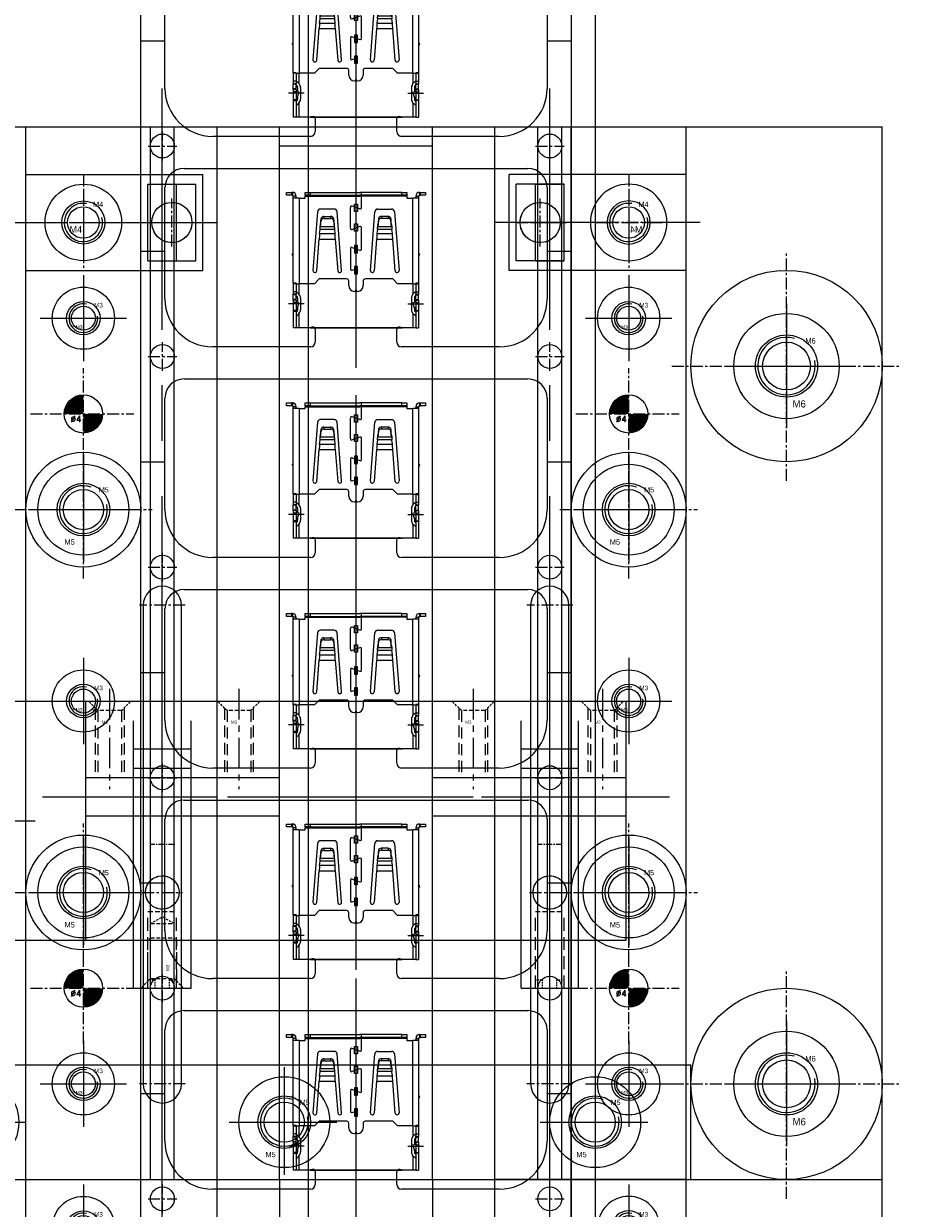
# Model space of a CAD drawing. Header units: millimetres. Extents: x -1657 to 8845, y -11980 to 3013.
# Tile 157 of 256: x 713 to 805, y 740 to 864. Entities that reach past the tile are written whole.
import ezdxf

# ---------------------------------------------------------------- set-up
doc = ezdxf.new("R2010")
doc.units = ezdxf.units.MM
doc.linetypes.add('CENTER', pattern=[2, 1.25, -0.25, 0.25, -0.25])
doc.linetypes.add('DASHED', pattern=[0.75, 0.5, -0.25])
for name, color, linetype in [('图层110', 146, 'Continuous'), ('图层117', 23, 'Continuous'), ('图层118', 85, 'Continuous'), ('图层119', 121, 'Continuous'), ('图层120', 150, 'Continuous'), ('图层125', 13, 'Continuous'), ('图层126', 205, 'Continuous'), ('图层127', 231, 'Continuous'), ('图层128', 244, 'Continuous'), ('图层129', 70, 'Continuous'), ('图层132', 236, 'Continuous'), ('图层133', 191, 'Continuous'), ('图层134', 230, 'Continuous'), ('图层135', 231, 'Continuous'), ('图层167', 7, 'Continuous'), ('料盘', 247, 'Continuous'), ('铁壳', 1, 'Continuous')]:
    doc.layers.add(name, color=color, linetype=linetype)
doc.styles.add('SIMPLEX', font='SIMPLEX')

# ---------------------------------------------------------------- blocks, each defined once
blk = doc.blocks.new('1E9B3')
at = {"layer": '铁壳', "ltscale": 0.625}
for p, q in [((-42.47, 0), (-39.95, 0)), ((0, 0), (2.53, 0)), ((-42.47, -22), (-39.95, -22)), ((0, -22), (2.53, -22))]:
    blk.add_line(p, q, dxfattribs=at)
at = {"layer": '铁壳', "linetype": 'Continuous', "lineweight": 20}
for p, q in [((-42.47, -22), (-42.47, 0)), ((0, 0), (0, -4.99)), ((-39.95, -4.99), (-39.95, 0)), ((2.53, -22), (2.53, 0)), ((-24.77, -7.99), (-15.17, -7.99)), ((-24.23, -8.13), (-24.23, -9.49)), ((-15.72, -9.49), (-15.72, -8.13)), ((-24.73, -9.99), (-34.95, -9.99)), ((-5, -9.99), (-15.22, -9.99)), ((-37.95, -13.34), (-2, -13.34)), ((-39.95, -22), (-39.95, -15.34)), ((0, -15.34), (0, -22))]:
    blk.add_line(p, q, dxfattribs=at)
at = {"layer": '铁壳', "color": 1, "linetype": 'CENTER'}
for p, q in [((-40.22, -12.5), (-40.22, -9.5)), ((0.28, -12.5), (0.28, -9.5)), ((-41.72, -11), (-38.72, -11)), ((-1.22, -11), (1.78, -11))]:
    blk.add_line(p, q, dxfattribs=at)
at = {"layer": '铁壳', "linetype": 'Continuous', "lineweight": 20}
for centre in [(-40.22, -11), (0.28, -11)]:
    blk.add_circle(centre, 1.25, dxfattribs=at)
for centre, radius, start, end in [((-34.95, -4.99), 5, 180, 270), ((-5, -4.99), 5, 270, 0), ((-24.77, -7.79), 0.2, 270, 293.0609), ((-24.48, -8.48), 0.551, 81.8064, 113.0609), ((-24.43, -8.13), 0.2, 0, 81.8064), ((-15.52, -8.13), 0.2, 98.1936, 180), ((-15.47, -8.48), 0.551, 66.9391, 98.1936), ((-15.17, -7.79), 0.2, 246.9391, 270), ((-24.73, -9.49), 0.5, 270, 0), ((-15.22, -9.49), 0.5, 180, 270), ((-37.95, -15.34), 2, 90, 180), ((-2, -15.34), 2, 0, 90)]:
    blk.add_arc(centre, radius, start, end, dxfattribs=at)
blk = doc.blocks.new('1B877')
at = {"layer": '铁壳', "lineweight": 9, "ltscale": 0.03}
for p, q in [((-0.59, 6.71), (-0.59, -9.36)), ((-6, -5.76), (-7.63, -5.76)), ((4.82, -5.76), (6.45, -5.76))]:
    blk.add_line(p, q, dxfattribs=at)
at = {"layer": '铁壳', "linetype": 'Continuous', "lineweight": 15}
for p, q in [((-7.84, 5.59), (-7.84, 5.89)), ((-7.84, 5.89), (-7.34, 5.89)), ((-7.34, 5.59), (-7.84, 5.59)), ((-7.34, 5.89), (-7.34, 5.59)), ((-7.24, 5.89), (-7.34, 5.89)), ((-7.24, 5.59), (-7.34, 5.59)), ((-7.24, 5.89), (-7.24, 5.59)), ((-6.84, 5.49), (-7.14, 5.49)), ((-7.14, 5.29), (-7.14, 5.49)), ((-6.54, 5.29), (-7.14, 5.29)), ((-7.14, -3.61), (-7.14, 5.29)), ((-6.84, 5.29), (-6.84, 5.49)), ((-6.54, 5.29), (-6.54, -3.66)), ((-6.54, 5.29), (-5.89, 5.29)), ((-5.89, 5.59), (-5.89, 5.89)), ((-5.89, 5.89), (-5.39, 5.89)), ((-5.89, 5.59), (-0.2, 5.59)), ((-5.39, 5.59), (-5.89, 5.59)), ((-5.89, 5.59), (-5.89, 5.49)), ((-5.89, 5.49), (-0.2, 5.49)), ((-5.89, 5.29), (-5.89, 5.49)), ((-5.39, 5.89), (-5.39, 5.59)), ((-5.39, 5.89), (-0.2, 5.89)), ((-5.39, 5.59), (-0.2, 5.59)), ((4.21, 5.89), (-0.18, 5.89)), ((4.21, 5.59), (-0.18, 5.59)), ((4.71, 5.59), (-0.18, 5.59)), ((4.71, 5.49), (-0.18, 5.49)), ((0, 4.31), (0, 5.89)), ((4.21, 5.59), (4.21, 5.89)), ((4.21, 5.89), (4.71, 5.89)), ((4.71, 5.59), (4.21, 5.59)), ((4.71, 5.89), (4.71, 5.59)), ((4.71, 5.59), (4.71, 5.49)), ((4.71, 5.49), (4.71, 5.29)), ((4.71, 5.29), (5.36, 5.29)), ((5.36, -3.66), (5.36, 5.29)), ((5.96, 5.29), (5.36, 5.29)), ((5.66, 5.49), (5.96, 5.49)), ((5.66, 5.49), (5.66, 5.29)), ((5.96, 5.49), (5.96, 5.29)), ((5.96, 5.29), (5.96, -3.61)), ((6.06, 5.89), (6.06, 5.59)), ((6.06, 5.89), (6.16, 5.89)), ((6.06, 5.59), (6.16, 5.59)), ((6.16, 5.59), (6.16, 5.89)), ((6.16, 5.89), (6.66, 5.89)), ((6.66, 5.59), (6.16, 5.59)), ((6.66, 5.89), (6.66, 5.59)), ((-4.61, 3.87), (-5.09, -2.27)), ((-2.87, 4.14), (-4.31, 4.14)), ((-2.09, -2.27), (-2.57, 3.87)), ((-1.18, 2.16), (-1.18, 4.31)), ((-0.2, 4.16), (-0.98, 4.45)), ((0.91, -2.27), (1.39, 3.87)), ((1.69, 4.14), (3.13, 4.14)), ((3.43, 3.87), (3.91, -2.27)), ((-4.31, 2.51), (-4.24, 3.16)), ((-4.31, 2.3), (-4.24, 2.95)), ((-4.31, 2.3), (-4.31, 2.51)), ((-4.24, 3.16), (-4.24, 2.95)), ((-3.94, 3.36), (-3.94, 3.14)), ((-3.94, 3.36), (-3.24, 3.36)), ((-3.94, 3.14), (-3.24, 3.14)), ((-3.24, 3.36), (-3.24, 3.14)), ((-2.94, 3.16), (-2.94, 2.95)), ((-2.94, 3.16), (-2.87, 2.51)), ((-2.94, 2.95), (-2.87, 2.3)), ((-2.87, 2.51), (-2.87, 2.3)), ((1.76, 3.16), (1.69, 2.51)), ((1.76, 2.95), (1.69, 2.3)), ((1.69, 2.51), (1.69, 2.3)), ((1.76, 3.16), (1.76, 2.95)), ((2.06, 3.36), (2.06, 3.14)), ((2.76, 3.36), (2.06, 3.36)), ((2.76, 3.14), (2.06, 3.14)), ((2.76, 3.36), (2.76, 3.14)), ((3.06, 3.16), (3.06, 2.95)), ((3.13, 2.51), (3.06, 3.16)), ((3.13, 2.3), (3.06, 2.95)), ((3.13, 2.3), (3.13, 2.51)), ((-4.4, 1.58), (-4.35, 2.02)), ((-4.4, 1.58), (-2.79, 1.58)), ((-2.83, 2.02), (-4.35, 2.02)), ((-2.87, 2.3), (-4.31, 2.3)), ((-2.83, 2.02), (-2.79, 1.58)), ((-0.2, 2.31), (-0.98, 2.02)), ((0, 0), (0, 2.17)), ((1.65, 2.02), (1.6, 1.58)), ((1.6, 1.58), (3.21, 1.58)), ((3.17, 2.02), (1.65, 2.02)), ((3.13, 2.3), (1.69, 2.3)), ((3.21, 1.58), (3.17, 2.02)), ((-4.69, -2.31), (-4.43, 1.01)), ((-4.43, 1.01), (-2.75, 1.01)), ((-2.75, 1.01), (-2.49, -2.31)), ((-1.18, 0), (-1.18, -2.1)), ((-0.98, 0.14), (-0.2, -0.14)), ((1.57, 1.01), (1.31, -2.31)), ((1.57, 1.01), (3.25, 1.01)), ((3.51, -2.31), (3.25, 1.01)), ((-7.27, -0.62), (-7.15, -0.48)), ((-7.14, -0.73), (-7.27, -0.62)), ((-7.15, -0.48), (-7.14, -0.47)), ((-7.14, -0.49), (-7.15, -0.48)), ((5.97, -0.48), (5.96, -0.47)), ((5.96, -0.49), (5.97, -0.48)), ((5.96, -0.73), (6.09, -0.62)), ((6.09, -0.62), (5.97, -0.48)), ((-0.98, -2.24), (-0.79, -2.17)), ((-0.59, -2.31), (-0.59, -4.29)), ((-6.84, -3.61), (-7.14, -3.61)), ((-7.14, -3.61), (-7.14, -3.67)), ((-6.84, -3.67), (-7.14, -3.67)), ((-7.14, -3.67), (-7.14, -4.49)), ((-6.84, -3.61), (-6.84, -3.67)), ((-6.84, -3.66), (-6.54, -3.66)), ((-6.84, -3.67), (-6.84, -4.49)), ((-4.94, -3.66), (-6.54, -3.66)), ((-6.54, -4.75), (-6.54, -3.66)), ((-4.94, -3.66), (-4.44, -3.16)), ((-1.54, -3.16), (-4.44, -3.16)), ((-1.34, -3.86), (-1.34, -3.36)), ((0.16, -3.36), (0.16, -3.86)), ((3.26, -3.16), (0.36, -3.16)), ((3.26, -3.16), (3.76, -3.66)), ((5.36, -3.66), (3.76, -3.66)), ((5.36, -3.66), (5.66, -3.66)), ((5.36, -3.66), (5.36, -4.7)), ((5.96, -3.61), (5.66, -3.61)), ((5.66, -3.61), (5.66, -3.67)), ((5.66, -3.67), (5.96, -3.67)), ((5.66, -3.67), (5.66, -4.49)), ((5.96, -3.61), (5.96, -3.67)), ((5.96, -3.67), (5.96, -4.49)), ((-6.84, -4.49), (-7.14, -4.49)), ((-7.14, -4.49), (-7.14, -4.76)), ((-6.84, -4.76), (-7.14, -4.76)), ((-7.14, -4.81), (-7.14, -4.76)), ((-6.84, -4.81), (-7.14, -4.81)), ((-7.14, -5.31), (-7.14, -4.81)), ((-6.84, -4.49), (-6.84, -4.76)), ((-6.84, -4.81), (-6.84, -4.76)), ((-6.84, -5.31), (-6.84, -4.81)), ((-6.84, -4.88), (-6.8, -4.92)), ((-6.78, -4.54), (-6.61, -4.69)), ((5.6, -4.54), (5.42, -4.69)), ((5.66, -4.88), (5.62, -4.92)), ((5.66, -4.49), (5.66, -4.76)), ((5.66, -4.49), (5.96, -4.49)), ((5.66, -4.81), (5.66, -4.76)), ((5.66, -4.76), (5.96, -4.76)), ((5.66, -5.31), (5.66, -4.81)), ((5.66, -4.81), (5.96, -4.81)), ((5.96, -4.49), (5.96, -4.76)), ((5.96, -4.81), (5.96, -4.76)), ((5.96, -5.31), (5.96, -4.81)), ((-6.84, -5.31), (-7.14, -5.31)), ((-7.14, -5.36), (-7.14, -5.31)), ((-6.84, -5.36), (-7.14, -5.36)), ((-7.14, -5.36), (-7.14, -5.62)), ((-6.84, -5.62), (-7.14, -5.62)), ((-7.14, -5.62), (-7.14, -6.44)), ((-6.84, -5.36), (-6.84, -5.31)), ((-6.84, -5.36), (-6.84, -5.62)), ((-6.84, -5.59), (-6.83, -5.56)), ((-6.84, -5.62), (-6.84, -6.44)), ((-6.84, -6.6), (-6.54, -5.64)), ((-6.54, -5.64), (-6.83, -5.56)), ((-6.69, -5.15), (-6.69, -5.6)), ((-6.69, -6.12), (-6.69, -6.37)), ((-6.39, -5.15), (-6.39, -6.37)), ((5.21, -5.15), (5.21, -6.37)), ((5.36, -5.64), (5.65, -5.56)), ((5.66, -6.6), (5.36, -5.64)), ((5.51, -5.15), (5.51, -5.6)), ((5.51, -6.12), (5.51, -6.37)), ((5.66, -5.59), (5.65, -5.56)), ((5.66, -5.36), (5.66, -5.31)), ((5.66, -5.31), (5.96, -5.31)), ((5.66, -5.36), (5.66, -5.62)), ((5.66, -5.36), (5.96, -5.36)), ((5.66, -5.62), (5.66, -6.44)), ((5.66, -5.62), (5.96, -5.62)), ((5.96, -5.36), (5.96, -5.31)), ((5.96, -5.36), (5.96, -5.62)), ((5.96, -5.62), (5.96, -6.44)), ((-6.84, -6.44), (-7.14, -6.44)), ((-7.14, -6.44), (-7.14, -6.51)), ((-7.14, -6.51), (-6.84, -6.51)), ((-7.14, -6.51), (-7.14, -8.26)), ((-6.84, -6.44), (-6.84, -6.51)), ((-6.84, -6.51), (-6.84, -8.26)), ((-6.84, -6.63), (-6.8, -6.6)), ((-6.78, -6.98), (-6.61, -6.83)), ((-6.54, -8.26), (-6.54, -6.76)), ((5.36, -6.81), (5.36, -8.26)), ((5.6, -6.98), (5.42, -6.83)), ((5.66, -6.63), (5.62, -6.6)), ((5.66, -6.44), (5.66, -6.51)), ((5.66, -6.44), (5.96, -6.44)), ((5.96, -6.51), (5.66, -6.51)), ((5.66, -6.51), (5.66, -8.26)), ((5.96, -6.44), (5.96, -6.51)), ((5.96, -6.51), (5.96, -8.26)), ((-6.84, -8.26), (-7.14, -8.26)), ((-6.54, -8.26), (-6.84, -8.26)), ((5.36, -8.26), (-6.54, -8.26)), ((5.66, -8.26), (5.36, -8.26)), ((5.66, -8.26), (5.96, -8.26))]:
    blk.add_line(p, q, dxfattribs=at)
for points in [[(-0.74, 3.88), (-0.74, 4.64), (-0.44, 4.64), (-0.44, 3.88)], [(-0.74, 1.84), (-0.74, 2.6), (-0.44, 2.6), (-0.44, 1.84)], [(-0.74, 0.32), (-0.74, -0.44), (-0.44, -0.44), (-0.44, 0.32)], [(-0.74, -1.87), (-0.74, -2.63), (-0.44, -2.63), (-0.44, -1.87)]]:
    blk.add_lwpolyline(points, close=True, dxfattribs=at)
at = {"layer": '铁壳', "linetype": 'Continuous', "lineweight": 15, "flags": 128}
for points in [[(-4.33, 2.16), (-4.32, 2.35), (-4.31, 2.51)], [(-2.87, 2.51), (-2.86, 2.35), (-2.85, 2.16)], [(1.67, 2.16), (1.68, 2.35), (1.69, 2.51)], [(3.13, 2.51), (3.14, 2.35), (3.15, 2.16)], [(-4.35, 2.02), (-4.34, 2.08), (-4.33, 2.16), (-4.32, 2.24), (-4.31, 2.3)], [(-2.87, 2.3), (-2.86, 2.24), (-2.85, 2.16), (-2.84, 2.08), (-2.83, 2.02)], [(1.65, 2.02), (1.66, 2.08), (1.67, 2.16), (1.68, 2.24), (1.69, 2.3)], [(3.13, 2.3), (3.14, 2.24), (3.15, 2.16), (3.16, 2.08), (3.17, 2.02)]]:
    blk.add_lwpolyline(points, dxfattribs=at)
at = {"layer": '铁壳', "linetype": 'Continuous', "lineweight": 15}
for centre, radius, start, end in [((-7.24, 5.49), 0.4, 0, 90), ((-7.24, 5.49), 0.1, 0, 90), ((6.06, 5.49), 0.4, 90, 180), ((6.06, 5.49), 0.1, 90, 180), ((-4.31, 3.84), 0.3, 90, 175.5673), ((-2.87, 3.84), 0.3, 4.4327, 90), ((-1.03, 4.31), 0.15, 70, 180), ((-0.15, 4.31), 0.15, 250, 0), ((1.69, 3.84), 0.3, 90, 175.5673), ((3.13, 3.84), 0.3, 4.4327, 90), ((-3.98, 3.08), 0.277, 83.0717, 163.3309), ((-3.98, 2.87), 0.277, 83.0717, 163.3309), ((-3.21, 3.08), 0.277, 16.6691, 96.9283), ((-3.21, 2.87), 0.277, 16.6691, 96.9283), ((2.02, 3.08), 0.277, 83.0717, 163.3309), ((2.02, 2.87), 0.277, 83.0717, 163.3309), ((2.79, 3.08), 0.277, 16.6691, 96.9283), ((2.79, 2.87), 0.277, 16.6691, 96.9283), ((22.54, -0.42), 27.01, 175.7654, 176.9677), ((-29.72, -0.42), 27.01, 3.0323, 4.2346), ((-1.03, 2.16), 0.15, 180, 290), ((-0.15, 2.17), 0.15, 0, 110), ((28.54, -0.42), 27.01, 175.7654, 176.9677), ((-23.72, -0.42), 27.01, 3.0323, 4.2346), ((-1.03, 0), 0.15, 70, 180), ((-0.15, 0), 0.15, 250, 0), ((-4.89, -2.29), 0.2, 175.5673, 355.5673), ((-2.29, -2.29), 0.2, 184.4327, 4.4327), ((-1.03, -2.1), 0.15, 180, 290), ((-0.74, -2.31), 0.15, 360, 110), ((1.11, -2.29), 0.2, 175.5673, 355.5673), ((3.71, -2.29), 0.2, 184.4327, 4.4327), ((-1.54, -3.36), 0.2, 0, 90), ((0.36, -3.36), 0.2, 90, 180), ((-6.59, -4.31), 0.3, 213.5573, 230), ((-6.99, -5.15), 0.3, 0, 50), ((-6.99, -5.15), 0.6, 0, 50), ((-0.74, -3.86), 0.6, 180, 268.7267), ((-0.75, -4.31), 0.15, 268.7267, 0), ((-0.43, -4.31), 0.15, 180, 271.2733), ((-0.44, -3.86), 0.6, 271.2733, 0), ((5.81, -5.15), 0.6, 130, 180), ((5.81, -5.15), 0.3, 130, 180), ((5.41, -4.31), 0.3, 310, 326.4427), ((-6.59, -7.2), 0.3, 130, 146.4427), ((-6.99, -6.37), 0.3, 310, 0), ((-6.99, -6.37), 0.6, 310, 0), ((5.81, -6.37), 0.6, 180, 230), ((5.81, -6.37), 0.3, 180, 230), ((5.41, -7.2), 0.3, 33.5573, 50)]:
    blk.add_arc(centre, radius, start, end, dxfattribs=at)
blk = doc.blocks.new('1E9FF')
at = {"layer": '铁壳', "ltscale": 0.625}
for p in [(15.72, 260.92), (15.72, 238.92), (15.72, 216.92), (15.72, 194.92), (15.72, 172.92), (15.72, 150.92), (15.72, 128.92)]:
    blk.add_blockref('1E9B3', p, dxfattribs=at)
at = {"layer": '铁壳', "ltscale": 1.625}
for p in [(-3.67, 239.19), (-3.67, 217.19), (-3.67, 195.19), (-3.67, 173.19), (-3.67, 151.19), (-3.67, 129.19)]:
    blk.add_blockref('1B877', p, dxfattribs=at)
blk = doc.blocks.new('3A')
at = {"color": 1, "linetype": 'CENTER'}
for p, q in [((0, 4.25), (0, -4.25)), ((-4.25, 0), (4.25, 0))]:
    blk.add_line(p, q, dxfattribs=at)
for radius in [3.25, 1.75]:
    blk.add_circle((0, 0), radius)
blk.add_text('M3', height=0.371).set_placement((-0.8, -1.11))
blk = doc.blocks.new('3C')
at = {"color": 1, "linetype": 'CENTER'}
for p, q in [((0, 4.5), (0, -4.5)), ((-4.5, 0), (4.5, 0))]:
    blk.add_line(p, q, dxfattribs=at)
blk.add_circle((0, 0), 1.25)
at = {"color": 2, "linetype": 'Continuous'}
blk.add_arc((0, 0), 1.5, 77.2897, 8.5828, dxfattribs=at)
blk.add_text('M3', height=0.484).set_placement((1.11, 1.12))
blk = doc.blocks.new('4w')
at = {"color": 1, "linetype": 'CENTER'}
for p, q in [((0, -5.77), (0, 4.77)), ((-5.52, 0), (5.27, 0))]:
    blk.add_line(p, q, dxfattribs=at)
at = {"const_width": 2}
for points in [[(0, 1, 0.414214), (-1, 0, 1)], [(0, -1, 0.414214), (1, 0, 1)]]:
    blk.add_lwpolyline(points, format="xyb", dxfattribs=at)
blk.add_circle((0, 0), 2)
at = {"style": 'SIMPLEX'}
blk.add_text('%%c4', height=0.667, dxfattribs=at).set_placement((-1.34, -0.88))
blk = doc.blocks.new('5A')
at = {"color": 1, "linetype": 'CENTER'}
for p, q in [((0, 5.75), (0, -5.75)), ((-5.75, 0), (5.75, 0))]:
    blk.add_line(p, q, dxfattribs=at)
for radius in [4.75, 2.75]:
    blk.add_circle((0, 0), radius)
blk.add_text('M5', height=0.56).set_placement((-1.97, -3.66))
blk = doc.blocks.new('5C')
at = {"color": 1, "linetype": 'CENTER'}
for p, q in [((0, 4.5), (0, -4.5)), ((-4.5, 0), (4.5, 0))]:
    blk.add_line(p, q, dxfattribs=at)
blk.add_circle((0, 0), 2.1)
at = {"color": 2, "linetype": 'Continuous'}
blk.add_arc((0, 0), 2.5, 70.7735, 12.493, dxfattribs=at)
blk.add_text('M5', height=0.54).set_placement((1.62, 1.8))
blk = doc.blocks.new('200A8')
at = {"layer": '图层127', "color": 1, "linetype": 'CENTER', "ltscale": 2.55}
blk.add_line((-1.24, 2.26), (-1.24, -8.22), dxfattribs=at)
at = {"layer": '图层127', "color": 4, "linetype": 'DASHED', "ltscale": 0.471405}
for p, q in [((-2.47, 0), (-3.47, 1)), ((0, 0), (1, 1))]:
    blk.add_line(p, q, dxfattribs=at)
at = {"layer": '图层127', "color": 4, "linetype": 'DASHED', "ltscale": 2.420833}
for p, q in [((-2.74, 0.26), (-2.74, -7)), ((0.26, 0.26), (0.26, -7))]:
    blk.add_line(p, q, dxfattribs=at)
at = {"layer": '图层127', "color": 4, "linetype": 'DASHED', "ltscale": 0.825}
blk.add_line((0, 0), (-2.47, 0), dxfattribs=at)
at = {"layer": '图层127', "color": 4, "linetype": 'DASHED', "ltscale": 2.333333}
for p, q in [((-2.47, 0), (-2.47, -7)), ((0, 0), (0, -7))]:
    blk.add_line(p, q, dxfattribs=at)
at = {"layer": '图层127'}
blk.add_text('M3', height=0.326, dxfattribs=at).set_placement((-2.05, -1.37))
blk = doc.blocks.new('20F5E')
at = {"layer": '图层126', "color": 4, "linetype": 'DASHED', "ltscale": 0.471405}
for p, q in [((0, 0), (-1, 1)), ((0, -2.47), (-1, -3.47))]:
    blk.add_line(p, q, dxfattribs=at)
at = {"layer": '图层126', "color": 4, "linetype": 'DASHED', "ltscale": 2.420833}
for p, q in [((-0.26, 0.26), (4, 0.26)), ((-0.26, -2.74), (4, -2.74))]:
    blk.add_line(p, q, dxfattribs=at)
at = {"layer": '图层126', "color": 4, "linetype": 'DASHED', "ltscale": 0.825}
for p, q in [((0, 0), (0, -2.47)), ((4.26, 0), (4.26, -2.47)), ((5.75, 0), (5.75, -2.47))]:
    blk.add_line(p, q, dxfattribs=at)
at = {"layer": '图层126', "color": 4, "linetype": 'DASHED', "ltscale": 1.458333}
for p, q in [((0, 0), (5.75, 0)), ((0, -2.47), (5.75, -2.47))]:
    blk.add_line(p, q, dxfattribs=at)
at = {"layer": '图层126', "color": 4, "linetype": 'DASHED'}
blk.add_line((4, 0.26), (4, -2.74), dxfattribs=at)
at = {"layer": '图层126', "color": 4, "linetype": 'DASHED', "ltscale": 0.123744}
for p, q in [((4, 0.26), (4.26, 0)), ((4, -2.74), (4.26, -2.47))]:
    blk.add_line(p, q, dxfattribs=at)
at = {"layer": '图层126', "color": 4, "linetype": 'DASHED', "ltscale": 0.476314}
for p in [(5.75, 0), (5.75, -2.47)]:
    blk.add_line(p, (6.46, -1.24), dxfattribs=at)
at = {"layer": '图层126', "color": 1, "linetype": 'CENTER', "ltscale": 2.408031}
blk.add_line((-1.87, -1.24), (7.17, -1.24), dxfattribs=at)
at = {"layer": '图层126', "linetype": 'DASHED'}
blk.add_text('M3', height=0.346, dxfattribs=at).set_placement((0.79, -1.98))
blk = doc.blocks.new('4A')
at = {"color": 1, "linetype": 'CENTER'}
for p, q in [((0, 5), (0, -5)), ((-5, 0), (5, 0))]:
    blk.add_line(p, q, dxfattribs=at)
for radius in [4, 2.25]:
    blk.add_circle((0, 0), radius)
blk.add_text('M4', height=0.697).set_placement((-1.44, -1.08))
blk = doc.blocks.new('4C')
at = {"color": 1, "linetype": 'CENTER', "ltscale": 1.3982}
for p, q in [((0, 3.5), (0, -3.5)), ((-3.5, 0), (3.5, 0))]:
    blk.add_line(p, q, dxfattribs=at)
blk.add_circle((0, 0), 1.65)
at = {"color": 2, "linetype": 'Continuous'}
blk.add_arc((0, 0), 2, 80.7475, 15.0508, dxfattribs=at)
blk.add_text('M4', height=0.558).set_placement((1.01, 1.61))
blk = doc.blocks.new('6C')
at = {"color": 1, "linetype": 'CENTER'}
for p, q in [((0, 5), (0, -5)), ((-5, 0), (5, 0))]:
    blk.add_line(p, q, dxfattribs=at)
blk.add_circle((0, 0), 2.5)
at = {"color": 2, "linetype": 'Continuous'}
blk.add_arc((0, 0), 3, 73.9359, 10.9553, dxfattribs=at)
blk.add_text('M6', height=0.586).set_placement((1.96, 2.34))
blk = doc.blocks.new('6A')
at = {"color": 1, "linetype": 'CENTER'}
for p, q in [((0, 6.5), (0, -6.5)), ((-6.5, 0), (6.5, 0))]:
    blk.add_line(p, q, dxfattribs=at)
for radius in [5.5, 3.25]:
    blk.add_circle((0, 0), radius)
blk.add_text('M6', height=0.751).set_placement((0.63, -4.33))
blk = doc.blocks.new('6P1')
at = {"color": 1, "linetype": 'CENTER', "ltscale": 2.6}
for p, q in [((0, 6.5), (0, -6.5)), ((-6.5, 0), (6.5, 0))]:
    blk.add_line(p, q, dxfattribs=at)
at = {"color": 4, "linetype": 'DASHED', "ltscale": 11.513333}
blk.add_circle((0, 0), 5.5, dxfattribs=at)
blk.add_circle((0, 0), 3.25)
blk.add_text('M6', height=0.751).set_placement((0.63, -4.33))

msp = doc.modelspace()

# ---------------------------------------------------------------- linework, layer by layer
at = {"layer": '图层110', "color": 1, "linetype": 'CENTER', "ltscale": 14.9176}
msp.add_line((747.7598, 648.2928), (747.7598, 748.5808), dxfattribs=at)
at = {"layer": '图层110', "ltscale": 0.625}
for p, q in [((692.7598, 743.4368), (802.7598, 743.4368)), ((725.2598, 691.7368), (725.2598, 743.4368)), ((739.7598, 743.4368), (739.7598, 691.7368)), ((755.7598, 743.4368), (755.7598, 691.7368)), ((770.2598, 691.7368), (770.2598, 743.4368)), ((802.7598, 653.4368), (802.7598, 743.4368))]:
    msp.add_line(p, q, dxfattribs=at)
at = {"layer": '图层117', "ltscale": 2}
for p, q in [((713.2598, 665.4368), (713.2598, 743.4368)), ((713.2598, 743.4368), (733.2598, 743.4368)), ((733.2598, 665.4368), (733.2598, 743.4368)), ((782.2598, 743.4368), (762.2598, 743.4368)), ((762.2598, 665.4368), (762.2598, 743.4368)), ((782.2598, 665.4368), (782.2598, 743.4368))]:
    msp.add_line(p, q, dxfattribs=at)
at = {"layer": '图层118', "color": 1, "linetype": 'CENTER', "ltscale": 23.2}
for p, q in [((747.7598, 735.4368), (747.7598, 861.4368)), ((727.5098, 739.4368), (727.5098, 857.4368)), ((768.0098, 739.4368), (768.0098, 857.4368))]:
    msp.add_line(p, q, dxfattribs=at)
at = {"layer": '图层118', "ltscale": 0.75}
for p, q in [((713.2598, 743.4368), (713.2598, 853.4368)), ((713.2598, 853.4368), (782.2598, 853.4368)), ((725.2598, 743.4368), (725.2598, 853.4368)), ((726.2598, 743.4368), (726.2598, 853.4368)), ((728.7598, 743.4368), (728.7598, 853.4368)), ((739.7598, 743.4368), (739.7598, 853.4368)), ((755.7598, 743.4368), (755.7598, 853.4368)), ((766.7598, 743.4368), (766.7598, 853.4368)), ((769.2598, 743.4368), (769.2598, 853.4368)), ((770.2598, 743.4368), (770.2598, 853.4368)), ((782.2598, 743.4368), (782.2598, 853.4368)), ((739.7598, 851.4368), (755.7598, 851.4368)), ((713.2598, 743.4368), (782.2598, 743.4368))]:
    msp.add_line(p, q, dxfattribs=at)
at = {"layer": '图层119', "ltscale": 0.75}
for p, q in [((713.2598, 743.4368), (713.2598, 853.4368)), ((713.2598, 853.4368), (733.2598, 853.4368)), ((733.2598, 743.4368), (733.2598, 853.4368)), ((762.2598, 743.4368), (762.2598, 853.4368)), ((762.2598, 853.4368), (782.2598, 853.4368)), ((782.2598, 743.4368), (782.2598, 853.4368)), ((726.0098, 847.4368), (729.0098, 847.4368)), ((766.5098, 847.4368), (769.5098, 847.4368)), ((726.0098, 839.4368), (729.0098, 839.4368)), ((766.5098, 839.4368), (769.5098, 839.4368)), ((725.5098, 803.4368), (725.5098, 753.4368)), ((729.5098, 753.4368), (729.5098, 803.4368)), ((766.0098, 803.4368), (766.0098, 753.4368)), ((770.0098, 753.4368), (770.0098, 803.4368)), ((713.2598, 743.4368), (733.2598, 743.4368)), ((762.2598, 743.4368), (782.2598, 743.4368))]:
    msp.add_line(p, q, dxfattribs=at)
at = {"layer": '图层119', "color": 1, "linetype": 'CENTER', "ltscale": 2.32}
for p, q in [((727.5098, 838.6368), (727.5098, 848.2368)), ((768.0098, 838.6368), (768.0098, 848.2368))]:
    msp.add_line(p, q, dxfattribs=at)
at = {"layer": '图层119', "ltscale": 3.75}
for p, q in [((726.0098, 839.4368), (726.0098, 847.4368)), ((729.0098, 839.4368), (729.0098, 847.4368)), ((766.5098, 839.4368), (766.5098, 847.4368)), ((769.5098, 839.4368), (769.5098, 847.4368))]:
    msp.add_line(p, q, dxfattribs=at)
at = {"layer": '图层119', "color": 1, "linetype": 'CENTER', "ltscale": 0.696}
for p, q in [((725.7698, 843.4368), (729.2498, 843.4368)), ((766.2698, 843.4368), (769.7498, 843.4368))]:
    msp.add_line(p, q, dxfattribs=at)
at = {"layer": '图层119', "color": 1, "linetype": 'CENTER', "ltscale": 12.528}
for p, q in [((727.5098, 747.1168), (727.5098, 809.7568)), ((768.0098, 747.1168), (768.0098, 809.7568))]:
    msp.add_line(p, q, dxfattribs=at)
at = {"layer": '图层119', "color": 1, "linetype": 'CENTER'}
for p, q in [((729.9098, 803.4368), (725.1098, 803.4368)), ((770.4098, 803.4368), (765.6098, 803.4368)), ((729.9098, 753.4368), (725.1098, 753.4368)), ((770.4098, 753.4368), (765.6098, 753.4368))]:
    msp.add_line(p, q, dxfattribs=at)
at = {"layer": '图层119', "color": 1, "linetype": 'CENTER', "ltscale": 0.524546}
for p, q in [((728.8212, 778.4368), (726.1984, 778.4368)), ((769.3212, 778.4368), (766.6984, 778.4368))]:
    msp.add_line(p, q, dxfattribs=at)
at = {"layer": '图层119', "ltscale": 0.75}
for centre, start, end in [((727.5098, 803.4368), 0, 180), ((768.0098, 803.4368), 0, 180), ((727.5098, 753.4368), 180, 0), ((768.0098, 753.4368), 180, 0)]:
    msp.add_arc(centre, 2, start, end, dxfattribs=at)
at = {"layer": '图层120'}
for p, q in [((667.7598, 853.4368), (802.7598, 853.4368)), ((802.7598, 698.1868), (802.7598, 853.4368)), ((667.7598, 743.4368), (802.7598, 743.4368))]:
    msp.add_line(p, q, dxfattribs=at)
at = {"layer": '图层125', "color": 1, "linetype": 'CENTER'}
for p, q in [((719.2598, 806.2368), (719.2598, 820.6368)), ((776.2598, 806.2368), (776.2598, 820.6368)), ((712.0598, 813.4368), (726.4598, 813.4368)), ((769.0598, 813.4368), (783.4598, 813.4368)), ((719.2598, 766.2368), (719.2598, 780.6368)), ((776.2598, 766.2368), (776.2598, 780.6368)), ((712.0598, 773.4368), (726.4598, 773.4368)), ((769.0598, 773.4368), (783.4598, 773.4368))]:
    msp.add_line(p, q, dxfattribs=at)
at = {"layer": '图层125', "ltscale": 11.25}
for centre, radius in [((719.2598, 813.4368), 6), ((776.2598, 813.4368), 6), ((719.2598, 813.4368), 2.75), ((776.2598, 813.4368), 2.75), ((719.2598, 773.4368), 6), ((776.2598, 773.4368), 6), ((719.2598, 773.4368), 2.75), ((776.2598, 773.4368), 2.75)]:
    msp.add_circle(centre, radius, dxfattribs=at)
at = {"layer": '图层126', "color": 1, "linetype": 'CENTER', "ltscale": 5.8}
for p, q in [((727.5098, 761.4368), (727.5098, 790.4368)), ((768.0098, 761.4368), (768.0098, 790.4368))]:
    msp.add_line(p, q, dxfattribs=at)
at = {"layer": '图层126', "ltscale": 3}
for p, q in [((724.5098, 788.4368), (730.5098, 788.4368)), ((724.5098, 763.4368), (724.5098, 788.4368)), ((730.5098, 763.4368), (730.5098, 788.4368)), ((765.0098, 763.4368), (765.0098, 788.4368)), ((765.0098, 788.4368), (771.0098, 788.4368)), ((771.0098, 763.4368), (771.0098, 788.4368)), ((724.5098, 786.4368), (730.5098, 786.4368)), ((765.0098, 786.4368), (771.0098, 786.4368)), ((724.5098, 763.4368), (730.5098, 763.4368)), ((765.0098, 763.4368), (771.0098, 763.4368))]:
    msp.add_line(p, q, dxfattribs=at)
at = {"layer": '图层126', "color": 4, "linetype": 'DASHED', "ltscale": 2}
for p, q in [((724.5098, 785.4368), (730.5098, 785.4368)), ((765.0098, 785.4368), (771.0098, 785.4368)), ((724.5098, 781.4368), (730.5098, 781.4368)), ((765.0098, 781.4368), (771.0098, 781.4368))]:
    msp.add_line(p, q, dxfattribs=at)
at = {"layer": '图层126', "color": 1, "linetype": 'CENTER', "ltscale": 1.392}
for p, q in [((724.0298, 783.4368), (730.9898, 783.4368)), ((764.5298, 783.4368), (771.4898, 783.4368))]:
    msp.add_line(p, q, dxfattribs=at)
at = {"layer": '图层126', "color": 1, "linetype": 'CENTER'}
for p, q in [((727.5098, 771.3368), (727.5098, 775.5368)), ((768.0098, 771.3368), (768.0098, 775.5368)), ((725.4098, 773.4368), (729.6098, 773.4368)), ((765.9098, 773.4368), (770.1098, 773.4368))]:
    msp.add_line(p, q, dxfattribs=at)
at = {"layer": '图层126', "color": 4, "linetype": 'DASHED'}
for p, q in [((726.0098, 771.4368), (729.0098, 771.4368)), ((766.5098, 771.4368), (769.5098, 771.4368))]:
    msp.add_line(p, q, dxfattribs=at)
at = {"layer": '图层126', "color": 4, "linetype": 'DASHED', "ltscale": 2.666667}
for p, q in [((726.0098, 763.4368), (726.0098, 771.4368)), ((729.0098, 763.4368), (729.0098, 771.4368)), ((766.5098, 763.4368), (766.5098, 771.4368)), ((769.5098, 763.4368), (769.5098, 771.4368))]:
    msp.add_line(p, q, dxfattribs=at)
at = {"layer": '图层126', "color": 4, "linetype": 'DASHED', "ltscale": 0.25}
for p, q in [((726.0098, 764.3029), (726.7598, 764.3029)), ((728.2598, 764.3029), (729.0098, 764.3029)), ((766.5098, 764.3029), (767.2598, 764.3029)), ((768.7598, 764.3029), (769.5098, 764.3029))]:
    msp.add_line(p, q, dxfattribs=at)
at = {"layer": '图层126', "color": 4, "linetype": 'DASHED', "ltscale": 0.288675}
for p, q in [((726.7598, 763.4368), (726.7598, 764.3029)), ((728.2598, 763.4368), (728.2598, 764.3029)), ((767.2598, 763.4368), (767.2598, 764.3029)), ((768.7598, 763.4368), (768.7598, 764.3029))]:
    msp.add_line(p, q, dxfattribs=at)
at = {"layer": '图层126'}
for centre in [(727.5098, 773.4368), (768.0098, 773.4368)]:
    msp.add_circle(centre, 1.75, dxfattribs=at)
at = {"layer": '图层127', "color": 1, "linetype": 'CENTER', "ltscale": 5.8}
for p, q in [((727.5098, 766.4368), (727.5098, 795.4368)), ((747.7598, 766.4368), (747.7598, 795.4368)), ((768.0098, 766.4368), (768.0098, 795.4368))]:
    msp.add_line(p, q, dxfattribs=at)
at = {"layer": '图层127'}
for p, q in [((674.2598, 793.4368), (776.0098, 793.4368)), ((719.5098, 768.4368), (719.5098, 793.4368)), ((776.0098, 768.4368), (776.0098, 793.4368)), ((674.2598, 768.4368), (776.0098, 768.4368))]:
    msp.add_line(p, q, dxfattribs=at)
at = {"layer": '图层127', "color": 4, "linetype": 'DASHED', "ltscale": 8.333333}
for p, q in [((724.5098, 768.4368), (724.5098, 793.4368)), ((730.5098, 768.4368), (730.5098, 793.4368)), ((739.7598, 768.4368), (739.7598, 793.4368)), ((755.7598, 768.4368), (755.7598, 793.4368)), ((765.0098, 768.4368), (765.0098, 793.4368)), ((771.0098, 768.4368), (771.0098, 793.4368))]:
    msp.add_line(p, q, dxfattribs=at)
at = {"layer": '图层127', "color": 4, "linetype": 'DASHED', "ltscale": 1.666667}
for p, q in [((719.5098, 785.4368), (724.5098, 785.4368)), ((771.0098, 785.4368), (776.0098, 785.4368)), ((719.5098, 781.4368), (724.5098, 781.4368)), ((771.0098, 781.4368), (776.0098, 781.4368))]:
    msp.add_line(p, q, dxfattribs=at)
at = {"layer": '图层127', "color": 4, "linetype": 'DASHED', "ltscale": 3.083333}
for p, q in [((730.5098, 785.4368), (739.7598, 785.4368)), ((755.7598, 785.4368), (765.0098, 785.4368)), ((730.5098, 781.4368), (739.7598, 781.4368)), ((755.7598, 781.4368), (765.0098, 781.4368))]:
    msp.add_line(p, q, dxfattribs=at)
at = {"layer": '图层127', "color": 1, "linetype": 'CENTER', "ltscale": 13.108}
msp.add_line((714.9898, 783.4368), (780.5298, 783.4368), dxfattribs=at)
at = {"layer": '图层127', "color": 1, "linetype": 'CENTER'}
for p, q in [((727.5098, 771.3368), (727.5098, 775.5368)), ((768.0098, 771.3368), (768.0098, 775.5368)), ((725.4098, 773.4368), (729.6098, 773.4368)), ((765.9098, 773.4368), (770.1098, 773.4368))]:
    msp.add_line(p, q, dxfattribs=at)
at = {"layer": '图层127', "color": 4, "linetype": 'DASHED', "ltscale": 1.831667}
for centre in [(727.5098, 773.4368), (768.0098, 773.4368)]:
    msp.add_circle(centre, 1.75, dxfattribs=at)
at = {"layer": '图层128'}
for p, q in [((719.5098, 781.4368), (719.5098, 785.4368)), ((719.5098, 785.4368), (739.7598, 785.4368)), ((755.7598, 785.4368), (776.0098, 785.4368)), ((776.0098, 781.4368), (776.0098, 785.4368)), ((719.5098, 781.4368), (739.7598, 781.4368)), ((755.7598, 781.4368), (776.0098, 781.4368))]:
    msp.add_line(p, q, dxfattribs=at)
at = {"layer": '图层128', "ltscale": 0.875}
for p, q in [((739.7598, 781.4368), (739.7598, 785.4368)), ((755.7598, 781.4368), (755.7598, 785.4368))]:
    msp.add_line(p, q, dxfattribs=at)
at = {"layer": '图层128', "color": 1, "linetype": 'CENTER', "ltscale": 4.698}
for p, q in [((717.8898, 783.4368), (741.3798, 783.4368)), ((754.1398, 783.4368), (777.6298, 783.4368))]:
    msp.add_line(p, q, dxfattribs=at)
at = {"layer": '图层129', "color": 1, "linetype": 'CENTER', "ltscale": 8.584}
msp.add_line((671.2998, 780.9368), (714.2198, 780.9368), dxfattribs=at)
at = {"layer": '图层132', "ltscale": 3.75}
for p, q in [((726.0098, 847.4368), (731.0098, 847.4368)), ((726.0098, 839.4368), (726.0098, 847.4368)), ((731.0098, 839.4368), (731.0098, 847.4368)), ((764.5098, 839.4368), (764.5098, 847.4368)), ((769.5098, 847.4368), (764.5098, 847.4368)), ((769.5098, 839.4368), (769.5098, 847.4368)), ((726.0098, 839.4368), (731.0098, 839.4368)), ((769.5098, 839.4368), (764.5098, 839.4368))]:
    msp.add_line(p, q, dxfattribs=at)
at = {"layer": '图层132', "color": 4, "linetype": 'DASHED', "ltscale": 2.666667}
for p, q in [((729.0098, 839.4368), (729.0098, 847.4368)), ((766.5098, 839.4368), (766.5098, 847.4368))]:
    msp.add_line(p, q, dxfattribs=at)
at = {"layer": '图层132', "color": 1, "linetype": 'CENTER'}
for p, q in [((728.5098, 840.9168), (728.5098, 845.9568)), ((767.0098, 840.9168), (767.0098, 845.9568)), ((725.9898, 843.4368), (731.0298, 843.4368)), ((764.4898, 843.4368), (769.5298, 843.4368))]:
    msp.add_line(p, q, dxfattribs=at)
at = {"layer": '图层132', "color": 1, "linetype": 'CENTER', "ltscale": 1.16}
for p, q in [((725.6098, 843.4368), (731.4098, 843.4368)), ((769.9098, 843.4368), (764.1098, 843.4368))]:
    msp.add_line(p, q, dxfattribs=at)
at = {"layer": '图层132', "ltscale": 3.75}
for centre in [(728.5098, 843.4368), (767.0098, 843.4368)]:
    msp.add_circle(centre, 2.1, dxfattribs=at)
at = {"layer": '图层133', "ltscale": 1.05}
for p, q in [((713.2598, 848.4368), (731.7598, 848.4368)), ((713.2598, 838.4368), (713.2598, 848.4368)), ((731.7598, 838.4368), (731.7598, 848.4368)), ((763.7598, 838.4368), (763.7598, 848.4368)), ((782.2598, 848.4368), (763.7598, 848.4368)), ((782.2598, 838.4368), (782.2598, 848.4368)), ((713.2598, 838.4368), (731.7598, 838.4368)), ((782.2598, 838.4368), (763.7598, 838.4368))]:
    msp.add_line(p, q, dxfattribs=at)
at = {"layer": '图层133', "color": 4, "linetype": 'DASHED', "ltscale": 3.333333}
for p, q in [((725.2598, 838.4368), (725.2598, 848.4368)), ((770.2598, 838.4368), (770.2598, 848.4368))]:
    msp.add_line(p, q, dxfattribs=at)
at = {"layer": '图层133', "color": 1, "linetype": 'CENTER'}
for p, q in [((728.5098, 840.9168), (728.5098, 845.9568)), ((767.0098, 840.9168), (767.0098, 845.9568)), ((725.9898, 843.4368), (731.0298, 843.4368)), ((769.5298, 843.4368), (764.4898, 843.4368))]:
    msp.add_line(p, q, dxfattribs=at)
at = {"layer": '图层133', "color": 1, "linetype": 'CENTER', "ltscale": 4.292}
for p, q in [((711.7798, 843.4368), (733.2398, 843.4368)), ((783.7398, 843.4368), (762.2798, 843.4368))]:
    msp.add_line(p, q, dxfattribs=at)
at = {"layer": '图层133', "color": 4, "linetype": 'DASHED', "ltscale": 2.198}
for centre in [(728.5098, 843.4368), (767.0098, 843.4368)]:
    msp.add_circle(centre, 2.1, dxfattribs=at)
at = {"layer": '图层134', "color": 1, "linetype": 'CENTER'}
for p, q in [((792.7598, 816.4368), (792.7598, 840.4368)), ((780.7598, 828.4368), (804.7598, 828.4368)), ((792.7598, 741.4368), (792.7598, 765.4368)), ((780.7598, 753.4368), (804.7598, 753.4368))]:
    msp.add_line(p, q, dxfattribs=at)
at = {"layer": '图层134', "ltscale": 3.75}
for centre in [(792.7598, 828.4368), (792.7598, 753.4368)]:
    msp.add_circle(centre, 10, dxfattribs=at)
at = {"layer": '图层135', "ltscale": 5}
for p, q in [((672.7598, 755.4368), (782.7598, 755.4368)), ((782.7598, 743.4368), (782.7598, 755.4368)), ((672.7598, 743.4368), (782.7598, 743.4368))]:
    msp.add_line(p, q, dxfattribs=at)
at = {"layer": '图层167', "color": 1, "linetype": 'CENTER'}
for p, q in [((792.7598, 816.4368), (792.7598, 840.4368)), ((780.7598, 828.4368), (804.7598, 828.4368)), ((792.7598, 741.4368), (792.7598, 765.4368)), ((780.7598, 753.4368), (804.7598, 753.4368))]:
    msp.add_line(p, q, dxfattribs=at)
at = {"layer": '图层167', "ltscale": 3.75}
for centre in [(792.7598, 828.4368), (792.7598, 753.4368)]:
    msp.add_circle(centre, 10, dxfattribs=at)
at = {"layer": '料盘', "ltscale": 150}
for p, q in [((742.7598, 1307.4368), (742.7598, 707.4368)), ((772.7598, 1307.4368), (772.7598, 707.4368))]:
    msp.add_line(p, q, dxfattribs=at)

# ---------------------------------------------------------------- block references
at = {"layer": '图层110', "ltscale": 0.75}
for p in [(719.2598, 738.4368), (776.2598, 738.4368)]:
    msp.add_blockref('3C', p, dxfattribs=at)
at = {"layer": '图层117', "ltscale": 2}
msp.add_blockref('3A', (719.2598, 738.4368), dxfattribs=at)
at = {"layer": '图层117', "ltscale": 2, "xscale": -1}
msp.add_blockref('3A', (776.2598, 738.4368), dxfattribs=at)
at = {"layer": '图层118', "ltscale": 0.75}
for p in [(719.2598, 833.4368), (776.2598, 833.4368), (719.2598, 793.4368), (776.2598, 793.4368), (719.2598, 753.4368), (776.2598, 753.4368)]:
    msp.add_blockref('3C', p, dxfattribs=at)
at = {"layer": '图层118', "ltscale": 11.25}
for name, p in [('4w', (719.2598, 823.4368)), ('4w', (776.2598, 823.4368)), ('5A', (719.2598, 813.4368)), ('5A', (776.2598, 813.4368)), ('5A', (719.2598, 773.4368)), ('5A', (776.2598, 773.4368)), ('4w', (719.2598, 763.4368)), ('4w', (776.2598, 763.4368))]:
    msp.add_blockref(name, p, dxfattribs=at)
at = {"layer": '图层119', "ltscale": 1.05}
for p in [(719.2598, 843.4368), (776.2598, 843.4368)]:
    msp.add_blockref('4C', p, dxfattribs=at)
at = {"layer": '图层119', "ltscale": 0.75}
for name, p in [('3A', (719.2598, 833.4368)), ('3A', (776.2598, 833.4368)), ('4w', (719.2598, 823.4368)), ('4w', (776.2598, 823.4368)), ('3A', (719.2598, 793.4368)), ('3A', (776.2598, 793.4368)), ('4w', (719.2598, 763.4368)), ('4w', (776.2598, 763.4368)), ('3A', (719.2598, 753.4368)), ('3A', (776.2598, 753.4368))]:
    msp.add_blockref(name, p, dxfattribs=at)
at = {"layer": '图层120', "ltscale": 5}
for name, p in [('6A', (792.7598, 828.4368)), ('6A', (792.7598, 753.4368)), ('5C', (740.2598, 749.4368)), ('5C', (772.7598, 749.4368))]:
    msp.add_blockref(name, p, dxfattribs=at)
at = {"layer": '图层120', "ltscale": 3}
for p in [(719.2598, 813.4368), (776.2598, 813.4368), (719.2598, 773.4368), (776.2598, 773.4368)]:
    msp.add_blockref('5C', p, dxfattribs=at)
at = {"layer": '图层126', "ltscale": 3.75, "rotation": 90}
msp.add_blockref('20F5E', (726.2723, 764.4368), dxfattribs=at)
at = {"layer": '图层127'}
for p in [(723.2473, 792.4368), (736.7473, 792.4368), (761.2473, 792.4368), (774.7473, 792.4368)]:
    msp.add_blockref('200A8', p, dxfattribs=at)
at = {"layer": '图层133', "ltscale": 1.05}
msp.add_blockref('4A', (719.2598, 843.4368), dxfattribs=at)
at = {"layer": '图层133', "ltscale": 1.05, "xscale": -1}
msp.add_blockref('4A', (776.2598, 843.4368), dxfattribs=at)
at = {"layer": '图层134', "ltscale": 5}
for p in [(792.7598, 828.4368), (792.7598, 753.4368)]:
    msp.add_blockref('6C', p, dxfattribs=at)
at = {"layer": '图层135', "ltscale": 5}
for p in [(707.7598, 749.4368), (740.2598, 749.4368), (772.7598, 749.4368)]:
    msp.add_blockref('5A', p, dxfattribs=at)
at = {"layer": '图层167', "ltscale": 3.75}
for p in [(792.7598, 828.4368), (792.7598, 753.4368)]:
    msp.add_blockref('6P1', p, dxfattribs=at)
at = {"layer": '铁壳', "ltscale": 0.625}
msp.add_blockref('1E9FF', (752.0161, 623.5069), dxfattribs=at)

doc.saveas('drawing.dxf')
